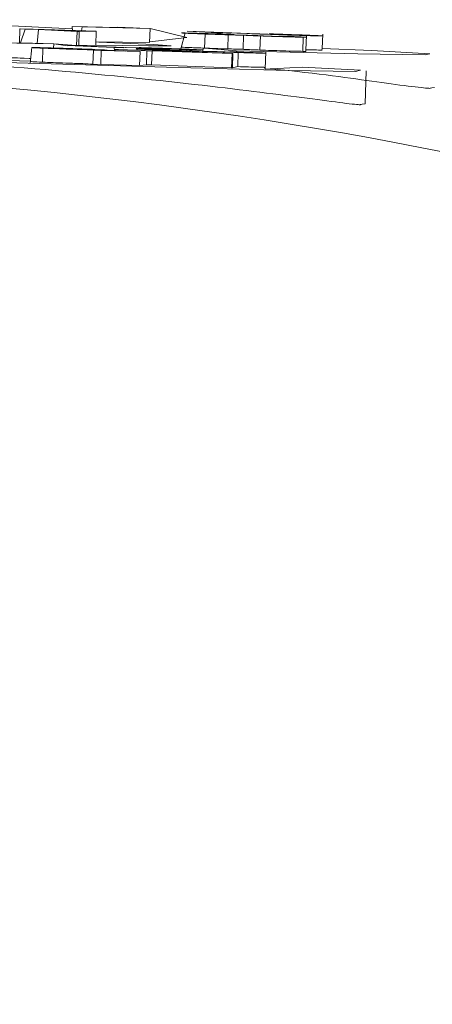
# Model space of a CAD drawing. Header units: millimetres. Extents: x 69081 to 158617, y -37521 to -9534.
# Tile 175 of 256: x 113682.595 to 113682.829, y -20053.598 to -20053.04. Entities that reach past the tile are written whole.
import ezdxf

# ---------------------------------------------------------------- set-up
doc = ezdxf.new("R2010")
doc.units = ezdxf.units.MM
doc.layers.add('ARCH_wyposażenie', color=8, linetype='Continuous', lineweight=9)
doc.layers.add('JS_DACH', color=3, linetype='Continuous')

# ---------------------------------------------------------------- blocks, each defined once
blk = doc.blocks.new('MASZYNA MYJĄCA')
at = {"layer": 'ARCH_wyposażenie'}
for p, q in [((15.4677, -25.43249), (15.44902, -25.43187)), ((15.43625, -25.45677), (15.42813, -25.4565)), ((15.43694, -25.46608), (15.42889, -25.46581)), ((15.42988, -25.46756), (15.43788, -25.46782)), ((15.42938, -25.47872), (15.42943, -25.47593)), ((15.42807, -25.48505), (15.42796, -25.48697)), ((15.42872, -25.49914), (15.42893, -25.49331)), ((15.42893, -25.49331), (15.42891, -25.495)), ((15.42916, -25.49189), (15.43715, -25.49215)), ((15.44793, -25.48915), (15.43794, -25.48882)), ((15.42651, -25.5334), (15.4278, -25.49812)), ((15.43869, -25.49574), (15.43869, -25.49574)), ((15.4278, -25.49962), (15.42696, -25.52257)), ((15.42874, -25.50142), (15.43674, -25.50169)), ((15.43855, -25.5045), (15.44655, -25.50477)), ((15.44655, -25.50477), (15.4472, -25.50771)), ((15.42829, -25.50692), (15.42824, -25.50959)), ((15.42849, -25.5101), (15.43649, -25.51036)), ((15.43754, -25.54569), (15.4392, -25.50744)), ((15.4392, -25.50793), (15.43757, -25.55329)), ((15.43819, -25.50837), (15.43811, -25.50921)), ((15.4392, -25.50744), (15.4392, -25.50793)), ((15.4392, -25.50744), (15.4472, -25.50771)), ((15.4392, -25.50793), (15.44719, -25.50819)), ((15.44719, -25.50819), (15.44557, -25.55355)), ((15.4472, -25.50771), (15.44719, -25.50819)), ((15.42696, -25.52257), (15.42749, -25.5133)), ((15.42749, -25.5133), (15.42728, -25.51976)), ((15.42728, -25.51976), (15.42651, -25.5334)), ((15.43774, -25.52549), (15.43792, -25.5188)), ((15.438, -25.51973), (15.438, -25.51973)), ((15.42805, -25.52324), (15.43605, -25.52351)), ((15.4379, -25.52468), (15.43608, -25.52419)), ((15.43686, -25.5282), (15.43704, -25.52455)), ((15.43761, -25.5509), (15.43858, -25.52377)), ((15.43858, -25.52377), (15.4377, -25.54384)), ((15.4379, -25.52468), (15.4379, -25.52468)), ((15.42491, -25.55443), (15.43001, -25.53352)), ((15.42746, -25.53455), (15.43645, -25.53701)), ((15.43001, -25.53352), (15.43244, -25.55467)), ((15.4369, -25.53351), (15.43807, -25.53355)), ((15.43755, -25.53646), (15.43755, -25.53646)), ((15.43697, -25.5441), (15.43704, -25.54329)), ((15.4377, -25.54384), (15.43761, -25.5509)), ((15.4377, -25.54384), (15.4377, -25.54384)), ((15.43738, -25.55715), (15.43754, -25.54569)), ((15.42491, -25.55443), (15.42405, -25.59287)), ((15.42448, -25.56588), (15.42491, -25.55443)), ((15.42491, -25.55443), (15.43291, -25.55469)), ((15.43291, -25.55469), (15.43257, -25.58514)), ((15.43678, -25.5524), (15.43678, -25.55491)), ((15.43678, -25.55491), (15.43678, -25.55491)), ((15.43757, -25.55329), (15.43753, -25.5562)), ((15.43757, -25.55329), (15.44557, -25.55355)), ((15.44557, -25.55355), (15.44553, -25.55647)), ((15.43591, -25.55694), (15.43574, -25.56065)), ((15.43735, -25.55954), (15.43681, -25.57467)), ((15.43684, -25.57229), (15.43738, -25.55715)), ((15.43715, -25.57875), (15.43798, -25.56009)), ((15.43753, -25.5562), (15.43731, -25.56245)), ((15.43731, -25.56245), (15.43735, -25.55954)), ((15.43798, -25.56009), (15.43739, -25.58211)), ((15.43753, -25.5562), (15.44553, -25.55647)), ((15.43798, -25.56009), (15.44597, -25.56035)), ((15.44597, -25.56035), (15.44539, -25.58238)), ((15.44553, -25.55647), (15.44597, -25.56035)), ((15.42383, -25.59866), (15.42461, -25.56398)), ((15.42461, -25.56398), (15.42426, -25.57313)), ((15.42426, -25.57313), (15.42448, -25.56588)), ((15.43458, -25.60123), (15.4359, -25.5626)), ((15.43597, -25.56206), (15.4351, -25.5872)), ((15.43597, -25.56206), (15.43721, -25.56188)), ((15.43656, -25.56165), (15.43721, -25.56188)), ((15.43731, -25.56245), (15.43731, -25.56245)), ((15.4351, -25.5872), (15.43589, -25.56931)), ((15.43589, -25.56931), (15.43573, -25.5749)), ((15.43589, -25.56931), (15.43589, -25.56931)), ((15.43721, -25.5866), (15.43769, -25.56848)), ((15.43769, -25.56848), (15.43723, -25.57879)), ((15.42426, -25.57313), (15.42426, -25.57313)), ((15.43573, -25.5749), (15.43458, -25.60123)), ((15.43573, -25.5749), (15.43733, -25.57469)), ((15.43681, -25.57467), (15.43684, -25.57229)), ((15.43681, -25.57467), (15.43733, -25.57469)), ((15.43739, -25.58211), (15.43721, -25.5866)), ((15.43723, -25.57879), (15.43723, -25.57879)), ((15.43739, -25.58211), (15.44539, -25.58238)), ((15.44539, -25.58238), (15.44521, -25.58686)), ((15.42556, -25.61459), (15.42643, -25.58493)), ((15.42643, -25.58493), (15.42659, -25.59458)), ((15.42643, -25.58493), (15.43443, -25.5852)), ((15.43443, -25.5852), (15.43458, -25.59485)), ((15.43679, -25.58586), (15.43665, -25.59108)), ((15.43711, -25.58388), (15.43711, -25.58388)), ((15.43721, -25.5866), (15.44521, -25.58686)), ((15.42405, -25.59287), (15.42383, -25.59866)), ((15.42405, -25.59287), (15.42624, -25.59332)), ((15.42624, -25.59332), (15.4257, -25.61158)), ((15.42632, -25.59845), (15.42624, -25.59332)), ((15.41993, -25.6996), (15.4252, -25.5987)), ((15.42383, -25.59866), (15.42632, -25.59845)), ((15.42655, -25.59585), (15.42552, -25.61779)), ((15.4257, -25.61158), (15.42632, -25.59845)), ((15.42659, -25.59458), (15.42655, -25.59585)), ((15.42655, -25.59585), (15.43455, -25.59611)), ((15.42659, -25.59458), (15.43458, -25.59485)), ((15.43455, -25.59611), (15.43365, -25.60907)), ((15.43458, -25.59485), (15.43455, -25.59611)), ((15.43365, -25.60907), (15.4348, -25.60124)), ((15.43458, -25.60123), (15.4348, -25.60124)), ((15.43365, -25.60907), (15.43296, -25.64302)), ((15.43321, -25.62105), (15.43365, -25.60907)), ((15.43365, -25.60907), (15.436, -25.60915)), ((15.43603, -25.60989), (15.43586, -25.61396)), ((15.42521, -25.62191), (15.42556, -25.61459)), ((15.43606, -25.61519), (15.44406, -25.61545)), ((15.42537, -25.6208), (15.42503, -25.62812)), ((15.42503, -25.62812), (15.42521, -25.62191)), ((15.42515, -25.6283), (15.42537, -25.6208)), ((15.42552, -25.61779), (15.42529, -25.62529)), ((15.42552, -25.61779), (15.43336, -25.61843)), ((15.43274, -25.64907), (15.43336, -25.61843)), ((15.43336, -25.61843), (15.43301, -25.62801)), ((15.43301, -25.62801), (15.43321, -25.62105)), ((15.43573, -25.62158), (15.44471, -25.62238)), ((15.42529, -25.62529), (15.42515, -25.6283)), ((15.42529, -25.62529), (15.43301, -25.62801)), ((15.44198, -25.62229), (15.44096, -25.64328)), ((15.42503, -25.62812), (15.42503, -25.62812)), ((15.42515, -25.6283), (15.43315, -25.62857)), ((15.43301, -25.62801), (15.43317, -25.62802)), ((15.43317, -25.62802), (15.43315, -25.62857))]:
    blk.add_line(p, q, dxfattribs=at)
for points in [[(15.43605, -25.52351), (15.43761, -25.50567), (15.43935, -25.43666), (15.43993, -25.39849), (15.43928, -25.39575), (15.43748, -25.42878), (15.43625, -25.45677)], [(15.44094, -25.73959), (15.44425, -25.6366), (15.44693, -25.54508), (15.44866, -25.47607), (15.44924, -25.4379), (15.4486, -25.43516), (15.4468, -25.46819), (15.44793, -25.48915)], [(15.43443, -25.5852), (15.43473, -25.55535), (15.43476, -25.54243), (15.43402, -25.55233), (15.43263, -25.58354), (15.43257, -25.58514)], [(15.44198, -25.62229), (15.44195, -25.62295), (15.44056, -25.65892)], [(15.44242, -25.65898), (15.44327, -25.62853), (15.44343, -25.62234)]]:
    blk.add_lwpolyline(points, dxfattribs=at)
blk.add_arc((17.79866, -25.85244), 2.34998, 88.11521, 181.79544, dxfattribs=at)
for points, knots in [([(15.45838, -25.39308), (15.45855, -25.39616), (15.4596, -25.39263), (15.45563, -25.42392), (15.45055, -25.45813), (15.44777, -25.486), (15.44774, -25.48626)], [0, 0, 0, 0, 0.17007, 0.582489, 0.996126, 1, 1, 1, 1]), ([(15.4677, -25.43249), (15.46787, -25.4356), (15.46891, -25.4322), (15.46496, -25.46163), (15.45733, -25.5208), (15.44841, -25.60583), (15.44306, -25.68329), (15.44137, -25.72828), (15.44094, -25.73959)], [0, 0, 0, 0, 0.086351, 0.295753, 0.505773, 0.717297, 0.928889, 1, 1, 1, 1]), ([(15.42796, -25.48697), (15.42807, -25.48353), (15.42829, -25.47667), (15.42862, -25.46738), (15.42889, -25.46064), (15.42899, -25.45864), (15.42905, -25.45764)], [0, 0, 0, 0, 0.280037, 0.559516, 0.779719, 1, 1, 1, 1]), ([(15.42905, -25.45764), (15.42913, -25.4568), (15.42917, -25.45625), (15.42912, -25.45925), (15.42899, -25.46452), (15.42885, -25.46914), (15.42878, -25.47145)], [0, 0, 0, 0, 0.086223, 0.440532, 0.720259, 1, 1, 1, 1]), ([(15.43625, -25.45677), (15.43712, -25.45706), (15.43717, -25.4565), (15.43711, -25.45962), (15.43703, -25.46321), (15.43695, -25.46576), (15.43694, -25.46608)], [0, 0, 0, 0, 0.1133815, 0.5795718, 0.9474102, 1, 1, 1, 1]), ([(15.42884, -25.46411), (15.42879, -25.46509), (15.4287, -25.46703), (15.42847, -25.47311), (15.42825, -25.47936), (15.42813, -25.48315), (15.42807, -25.48505)], [0, 0, 0, 0, 0.279261, 0.558534, 0.779019, 1, 1, 1, 1]), ([(15.42866, -25.47355), (15.42872, -25.47155), (15.42884, -25.46754), (15.42891, -25.46428), (15.42891, -25.46302), (15.42887, -25.46375), (15.42884, -25.46411)], [0, 0, 0, 0, 0.279224, 0.559002, 0.779325, 1, 1, 1, 1]), ([(15.42943, -25.47593), (15.42951, -25.4738), (15.42967, -25.46954), (15.42984, -25.46615), (15.42991, -25.46548), (15.42989, -25.46687), (15.42988, -25.46756)], [0, 0, 0, 0, 0.280423, 0.559871, 0.779845, 1, 1, 1, 1]), ([(15.42878, -25.47145), (15.42867, -25.47479), (15.42849, -25.48031), (15.42823, -25.48774), (15.42801, -25.49375), (15.42787, -25.49766), (15.4278, -25.49962)], [0, 0, 0, 0, 0.338423, 0.558765, 0.779405, 1, 1, 1, 1]), ([(15.42988, -25.46756), (15.42986, -25.46893), (15.4298, -25.47167), (15.42961, -25.47839), (15.42938, -25.48555), (15.42923, -25.48978), (15.42916, -25.49189)], [0, 0, 0, 0, 0.280078, 0.559798, 0.780032, 1, 1, 1, 1]), ([(15.43694, -25.46608), (15.43788, -25.46626), (15.43791, -25.46596), (15.43789, -25.46701), (15.43788, -25.46782)], [0, 0, 0, 0, 0.218689, 1, 1, 1, 1]), ([(15.43788, -25.46782), (15.43785, -25.4692), (15.4378, -25.47194), (15.4376, -25.47865), (15.43738, -25.48582), (15.43723, -25.49004), (15.43715, -25.49215)], [0, 0, 0, 0, 0.2799577, 0.5597247, 0.7799951, 1, 1, 1, 1]), ([(15.4278, -25.49812), (15.4279, -25.49546), (15.42806, -25.4911), (15.42828, -25.48486), (15.42848, -25.4792), (15.4286, -25.47543), (15.42866, -25.47355)], [0, 0, 0, 0, 0.340495, 0.560816, 0.780474, 1, 1, 1, 1]), ([(15.42921, -25.48901), (15.42927, -25.48729), (15.42939, -25.48383), (15.42953, -25.47907), (15.42962, -25.47565), (15.42965, -25.47439), (15.42966, -25.47376)], [0, 0, 0, 0, 0.278819, 0.55876, 0.779254, 1, 1, 1, 1]), ([(15.42966, -25.47376), (15.42967, -25.47323), (15.42968, -25.47217), (15.42958, -25.4737), (15.42946, -25.47682), (15.42938, -25.47872)], [0, 0, 0, 0, 0.280113, 0.559623, 1, 1, 1, 1]), ([(15.42916, -25.49189), (15.4291, -25.49335), (15.429, -25.49626), (15.42884, -25.50002), (15.42878, -25.50089), (15.42874, -25.50142)], [0, 0, 0, 0, 0.280521, 0.56061, 1, 1, 1, 1]), ([(15.42891, -25.495), (15.42894, -25.49499), (15.42896, -25.49511), (15.42905, -25.49318), (15.42915, -25.4904), (15.42921, -25.48901)], [0, 0, 0, 0, 0.262826, 0.631887, 1, 1, 1, 1]), ([(15.43715, -25.49215), (15.4371, -25.49361), (15.43699, -25.49653), (15.43683, -25.50028), (15.43678, -25.50115), (15.43674, -25.50169)], [0, 0, 0, 0, 0.280299, 0.56035, 1, 1, 1, 1]), ([(15.43811, -25.50921), (15.43821, -25.50647), (15.43839, -25.50101), (15.43864, -25.4945), (15.43882, -25.4903), (15.43888, -25.48945), (15.43891, -25.48902)], [0, 0, 0, 0, 0.280459, 0.559813, 0.779859, 1, 1, 1, 1]), ([(15.43891, -25.48902), (15.43893, -25.48898), (15.43897, -25.48891), (15.4389, -25.49258), (15.43875, -25.49808), (15.43862, -25.50236), (15.43855, -25.5045)], [0, 0, 0, 0, 0.280131, 0.559942, 0.780138, 1, 1, 1, 1]), ([(15.44793, -25.48915), (15.44693, -25.48948), (15.44697, -25.48949), (15.4469, -25.49288), (15.44675, -25.49834), (15.44662, -25.50263), (15.44655, -25.50477)], [0, 0, 0, 0, 0.206071, 0.51452, 0.757408, 1, 1, 1, 1]), ([(15.42808, -25.52107), (15.42814, -25.51936), (15.42826, -25.51595), (15.42843, -25.51058), (15.42863, -25.50381), (15.42868, -25.50107), (15.42872, -25.49914)], [0, 0, 0, 0, 0.186621, 0.373467, 0.560156, 1, 1, 1, 1]), ([(15.43869, -25.49574), (15.43867, -25.49612), (15.43862, -25.49686), (15.43844, -25.50137), (15.43828, -25.50571), (15.43819, -25.50837)], [0, 0, 0, 0, 0.279994, 0.559588, 1, 1, 1, 1]), ([(15.43847, -25.50532), (15.43853, -25.5036), (15.43864, -25.50016), (15.43871, -25.49699), (15.43873, -25.49551), (15.43871, -25.49567), (15.43869, -25.49574)], [0, 0, 0, 0, 0.278879, 0.558732, 0.779114, 1, 1, 1, 1]), ([(15.42874, -25.50142), (15.42871, -25.50286), (15.42864, -25.50544), (15.42854, -25.50867), (15.42849, -25.5101)], [0, 0, 0, 0, 0.55988, 1, 1, 1, 1]), ([(15.43674, -25.50169), (15.4367, -25.50313), (15.43663, -25.50571), (15.43653, -25.50894), (15.43649, -25.51036)], [0, 0, 0, 0, 0.560164, 1, 1, 1, 1]), ([(15.43855, -25.5045), (15.4385, -25.50616), (15.43839, -25.50947), (15.43819, -25.51514), (15.43807, -25.51799), (15.438, -25.51973)], [0, 0, 0, 0, 0.280194, 0.5604173, 1, 1, 1, 1]), ([(15.42746, -25.53455), (15.42749, -25.53305), (15.42755, -25.53006), (15.42778, -25.52226), (15.42803, -25.5142), (15.4282, -25.50935), (15.42829, -25.50692)], [0, 0, 0, 0, 0.279874, 0.558958, 0.779302, 1, 1, 1, 1]), ([(15.42824, -25.50959), (15.42817, -25.51169), (15.42804, -25.51543), (15.42793, -25.51901), (15.42788, -25.52059)], [0, 0, 0, 0, 0.5605942, 1, 1, 1, 1]), ([(15.42849, -25.5101), (15.42841, -25.5126), (15.42827, -25.51706), (15.42812, -25.52135), (15.42805, -25.52324)], [0, 0, 0, 0, 0.559424, 1, 1, 1, 1]), ([(15.43649, -25.51036), (15.43641, -25.51286), (15.43627, -25.51733), (15.43611, -25.52162), (15.43605, -25.52351)], [0, 0, 0, 0, 0.559444, 1, 1, 1, 1]), ([(15.43792, -25.5188), (15.43798, -25.51795), (15.43806, -25.51668), (15.43829, -25.51097), (15.43841, -25.5072), (15.43847, -25.50532)], [0, 0, 0, 0, 0.499901, 0.750354, 1, 1, 1, 1]), ([(15.42768, -25.5284), (15.42768, -25.52916), (15.42766, -25.53067), (15.42775, -25.52924), (15.4279, -25.52593), (15.42802, -25.52269), (15.42808, -25.52107)], [0, 0, 0, 0, 0.280332, 0.559756, 0.779988, 1, 1, 1, 1]), ([(15.42788, -25.52059), (15.42783, -25.52248), (15.42773, -25.52587), (15.4277, -25.52762), (15.42768, -25.5284)], [0, 0, 0, 0, 0.558706, 1, 1, 1, 1]), ([(15.438, -25.51973), (15.43799, -25.52036), (15.43798, -25.52146), (15.43792, -25.5237), (15.4379, -25.52468)], [0, 0, 0, 0, 0.559922, 1, 1, 1, 1]), ([(15.42805, -25.52324), (15.42794, -25.52616), (15.42772, -25.53201), (15.42751, -25.53641), (15.42743, -25.53714), (15.42745, -25.53541), (15.42746, -25.53455)], [0, 0, 0, 0, 0.27947, 0.558949, 0.77921, 1, 1, 1, 1]), ([(15.43605, -25.52351), (15.43594, -25.5264), (15.43572, -25.53218), (15.43552, -25.53661), (15.43548, -25.53668), (15.43645, -25.53701)], [0, 0, 0, 0, 0.390152, 0.779977, 1, 1, 1, 1]), ([(15.43704, -25.52455), (15.43708, -25.52471), (15.43711, -25.52463), (15.43705, -25.52785), (15.43695, -25.53162), (15.4369, -25.53351)], [0, 0, 0, 0, 0.280246, 0.640067, 1, 1, 1, 1]), ([(15.43745, -25.53784), (15.43751, -25.53609), (15.43762, -25.53261), (15.43773, -25.52847), (15.4378, -25.52518), (15.43776, -25.52537), (15.43774, -25.52549)], [0, 0, 0, 0, 0.222534, 0.445247, 0.668152, 1, 1, 1, 1]), ([(15.4379, -25.52468), (15.43784, -25.5266), (15.43775, -25.53003), (15.43761, -25.53449), (15.43755, -25.53646)], [0, 0, 0, 0, 0.559373, 1, 1, 1, 1]), ([(15.43574, -25.56065), (15.43583, -25.55756), (15.43602, -25.55139), (15.43635, -25.54149), (15.43665, -25.5333), (15.43679, -25.5299), (15.43686, -25.5282)], [0, 0, 0, 0, 0.280066, 0.559537, 0.779664, 1, 1, 1, 1]), ([(15.43673, -25.53738), (15.43677, -25.53575), (15.43686, -25.53248), (15.43687, -25.53096), (15.43681, -25.53139), (15.43674, -25.53306), (15.4367, -25.5339)], [0, 0, 0, 0, 0.279176, 0.55907, 0.779293, 1, 1, 1, 1]), ([(15.4359, -25.5626), (15.436, -25.55969), (15.43616, -25.55491), (15.43639, -25.54823), (15.43658, -25.54243), (15.43668, -25.53906), (15.43673, -25.53738)], [0, 0, 0, 0, 0.340485, 0.560822, 0.780513, 1, 1, 1, 1]), ([(15.4367, -25.5339), (15.43663, -25.53549), (15.4365, -25.53867), (15.43626, -25.54556), (15.43606, -25.55181), (15.43596, -25.55523), (15.43591, -25.55694)], [0, 0, 0, 0, 0.279443, 0.558606, 0.779047, 1, 1, 1, 1]), ([(15.4369, -25.53351), (15.43681, -25.53651), (15.43666, -25.54148), (15.4364, -25.54923), (15.43618, -25.55565), (15.43604, -25.55992), (15.43597, -25.56206)], [0, 0, 0, 0, 0.338478, 0.558758, 0.779386, 1, 1, 1, 1]), ([(15.43755, -25.53646), (15.43743, -25.53989), (15.43721, -25.54675), (15.43689, -25.55501), (15.43667, -25.56006), (15.4366, -25.56112), (15.43656, -25.56165)], [0, 0, 0, 0, 0.2794785, 0.55894, 0.7792844, 1, 1, 1, 1]), ([(15.43678, -25.55491), (15.43681, -25.55445), (15.43688, -25.55353), (15.43707, -25.54894), (15.43727, -25.54345), (15.43739, -25.53971), (15.43745, -25.53784)], [0, 0, 0, 0, 0.280294, 0.559682, 0.779882, 1, 1, 1, 1]), ([(15.43704, -25.54329), (15.43698, -25.54524), (15.43688, -25.54872), (15.43681, -25.55128), (15.43678, -25.5524)], [0, 0, 0, 0, 0.560711, 1, 1, 1, 1]), ([(15.43656, -25.56165), (15.43654, -25.56175), (15.43649, -25.56194), (15.43658, -25.5575), (15.43675, -25.55108), (15.4369, -25.54643), (15.43697, -25.5441)], [0, 0, 0, 0, 0.27982, 0.559, 0.779296, 1, 1, 1, 1]), ([(15.43696, -25.58712), (15.43701, -25.58523), (15.43709, -25.58185), (15.43713, -25.5797), (15.43715, -25.57875)], [0, 0, 0, 0, 0.559313, 1, 1, 1, 1]), ([(15.43723, -25.57879), (15.43722, -25.57962), (15.43718, -25.58111), (15.43713, -25.58304), (15.43711, -25.58388)], [0, 0, 0, 0, 0.5598661, 1, 1, 1, 1]), ([(15.43586, -25.61396), (15.43592, -25.61166), (15.43605, -25.60705), (15.43632, -25.59879), (15.43657, -25.59144), (15.43672, -25.58772), (15.43679, -25.58586)], [0, 0, 0, 0, 0.279885, 0.559262, 0.779508, 1, 1, 1, 1]), ([(15.43711, -25.58388), (15.43704, -25.58654), (15.43689, -25.59186), (15.43658, -25.60141), (15.43629, -25.60952), (15.43614, -25.61329), (15.43606, -25.61519)], [0, 0, 0, 0, 0.279742, 0.559059, 0.779298, 1, 1, 1, 1]), ([(15.43621, -25.60976), (15.43628, -25.60797), (15.43642, -25.60439), (15.43666, -25.5975), (15.43684, -25.5915), (15.43692, -25.58858), (15.43696, -25.58712)], [0, 0, 0, 0, 0.279906, 0.559019, 0.779225, 1, 1, 1, 1]), ([(15.44521, -25.58686), (15.44498, -25.58867), (15.44485, -25.59317), (15.44457, -25.6017), (15.44428, -25.60978), (15.44413, -25.61356), (15.44406, -25.61545)], [0, 0, 0, 0, 0.207965, 0.515162, 0.757386, 1, 1, 1, 1]), ([(15.43665, -25.59108), (15.43659, -25.59272), (15.43646, -25.59599), (15.43628, -25.60152), (15.43613, -25.60629), (15.43606, -25.60869), (15.43603, -25.60989)], [0, 0, 0, 0, 0.280115, 0.559075, 0.779682, 1, 1, 1, 1]), ([(15.43606, -25.61519), (15.43596, -25.61477), (15.43597, -25.61515), (15.43605, -25.61346), (15.43616, -25.611), (15.43621, -25.60976)], [0, 0, 0, 0, 0.13608, 0.567605, 1, 1, 1, 1]), ([(15.43573, -25.62158), (15.4357, -25.62123), (15.43571, -25.61989), (15.43581, -25.61594), (15.43586, -25.61396)], [0, 0, 0, 0, 0.499443, 1, 1, 1, 1]), ([(15.43606, -25.61519), (15.43597, -25.61745), (15.4358, -25.62137), (15.43575, -25.62152), (15.43573, -25.62158)], [0, 0, 0, 0, 0.578974, 1, 1, 1, 1]), ([(15.44406, -25.61545), (15.44396, -25.61772), (15.4438, -25.62164), (15.44375, -25.62179), (15.44343, -25.62234)], [0, 0, 0, 0, 0.578788, 1, 1, 1, 1])]:
    blk.add_open_spline(points, degree=3, knots=knots, dxfattribs=at)

msp = doc.modelspace()

# ---------------------------------------------------------------- block references
at = {"layer": 'JS_DACH', "rotation": 270.0000000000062}
msp.add_blockref('MASZYNA MYJĄCA', (113708.22338, -20037.61967), dxfattribs=at)

doc.saveas('drawing.dxf')
